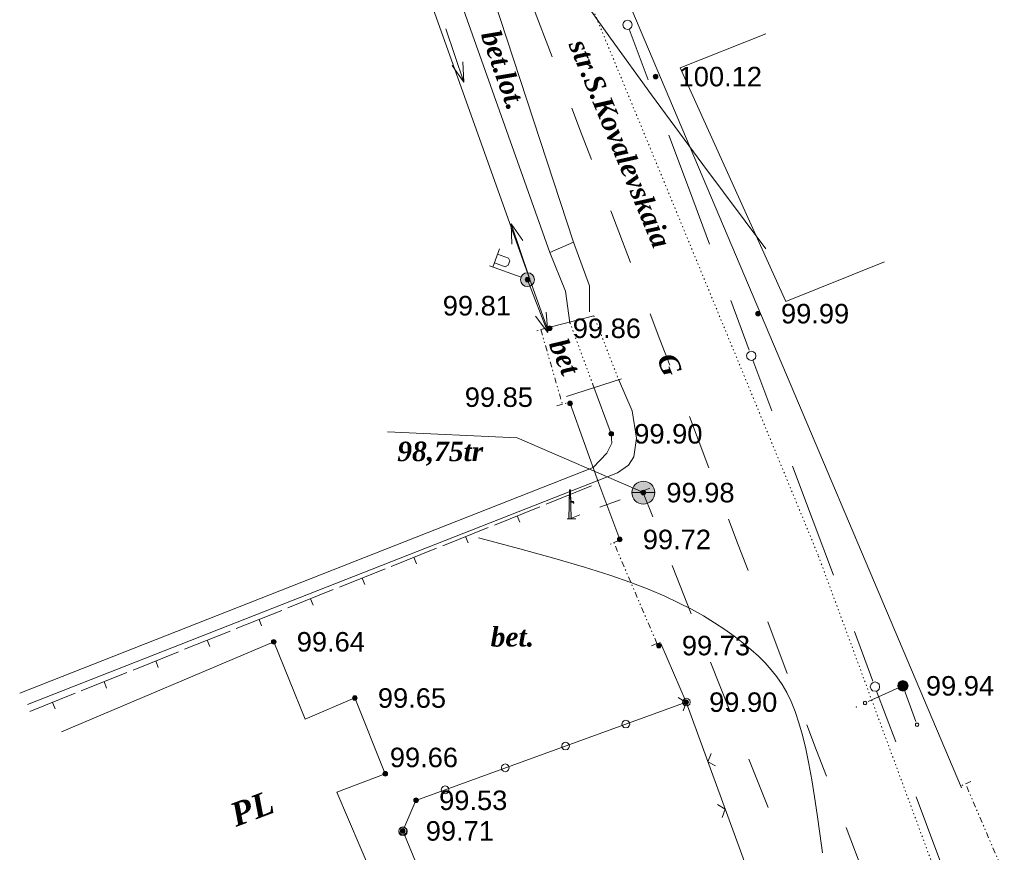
# Model space of a CAD drawing. Header units: millimetres. Extents: x 9396 to 25236, y 15106 to 31102.
# Tile 193 of 256: x 11452 to 11538, y 16405 to 16477. Entities that reach past the tile are written whole.
import ezdxf
from ezdxf.enums import TextEntityAlignment as Align

# ---------------------------------------------------------------- set-up
doc = ezdxf.new("R2010")
doc.units = ezdxf.units.MM
for name, pattern in [('DIVIDE', [1.25, 0.5, -0.25, 0, -0.25, 0, -0.25]), ('DOT', [0.25, 0, -0.25]), ('HIDDEN', [0.375, 0.25, -0.125])]:
    doc.linetypes.add(name, pattern=pattern)
for name, color, linetype, lineweight, true_color in [('1001010', 7, 'Continuous', 9, 0x000000), ('10010110', 7, 'Continuous', 20, 0xa25100), ('1060000', 7, 'Continuous', 9, 0x000000), ('1070000', 7, 'DOT', 9, 0x000000), ('2030003', 7, 'Continuous', 9, 0x000000), ('2030012', 7, 'Continuous', 9, 0x000000), ('21100200', 7, 'HIDDEN', 0, 0x800080), ('3000105', 7, 'DIVIDE', 9, 0x000000), ('3000113', 7, 'Continuous', 9, 0x000000), ('3000140', 7, 'Continuous', 9, 0x000000), ('3000220', 7, 'Continuous', 9, 0x000000), ('3000260', 7, 'Continuous', 9, 0x000000), ('5010210', 7, 'Continuous', 20, 0x008000), ('5010420', 7, 'Continuous', 9, 0x000000), ('5010530', 7, 'Continuous', 9, 0x000000), ('6011210', 1, 'Continuous', 9, 0xff0000), ('8010120', 7, 'Continuous', 20, 0x0080ff), ('9010110', 7, 'Continuous', 9, 0x000000), ('9010120', 7, 'Continuous', 20, 0x000000)]:
    doc.layers.add(name, color=color, linetype=linetype, lineweight=lineweight, true_color=true_color)
doc.styles.add('12', font='timesbi.ttf', dxfattribs={"height": 0.001693})
doc.styles.add('2', font='timesbi.ttf', dxfattribs={"height": 0.001693})
doc.styles.add('3', font='timesbi.ttf', dxfattribs={"height": 0.001693})
doc.styles.add('9', font='timesbi.ttf', dxfattribs={"height": 0.001693})
doc.styles.add('F2', font='arial.ttf', dxfattribs={"height": 0.001693})

# ---------------------------------------------------------------- blocks, each defined once
blk = doc.blocks.new('SYMBOL21100200')
at = {"true_color": 0x800080}
h = blk.add_hatch(color=216, dxfattribs=at)
edge = h.paths.add_edge_path()
edge.add_arc((0, 0), 0.1, 0, 360)
at = {"color": 216, "linetype": 'Continuous', "lineweight": 0, "true_color": 0x800080}
blk.add_circle((0, 0), 0.1, dxfattribs=at)
blk = doc.blocks.new('SYMBOL5010420')
at = {"true_color": 0xffffff}
h = blk.add_hatch(color=7, dxfattribs=at)
edge = h.paths.add_edge_path()
edge.add_arc((0, 0), 0.5, 0, 360)
at = {"color": 18, "linetype": 'Continuous', "lineweight": 9, "true_color": 0x000000, "flags": 128}
blk.add_lwpolyline([(-0.5, 0), (0.5, 0)], dxfattribs=at)
at = {"color": 18, "linetype": 'Continuous', "lineweight": 9, "true_color": 0x000000}
blk.add_circle((0, 0), 0.5, dxfattribs=at)
blk = doc.blocks.new('SYMBOL5010530')
at = {"true_color": 0x000000}
for points in [[(-0.05, 0), (-0.025, 1.25), (0.025, 1.25), (0.05, 0)], [(0.025, 0.75), (0.15, 0.75), (0.175, 0.675), (0.15, 0.675), (0.125, 0.725), (0.025, 0.725)]]:
    blk.add_hatch(color=18, dxfattribs=at).paths.add_polyline_path(points)
at = {"color": 18, "linetype": 'Continuous', "lineweight": 0, "true_color": 0x000000, "flags": 128}
for points in [[(-0.05, 0), (-0.025, 1.25), (0.025, 1.25), (0.05, 0), (-0.05, 0)], [(0.025, 0.75), (0.15, 0.75), (0.175, 0.675), (0.15, 0.675), (0.125, 0.725), (0.025, 0.725), (0.025, 0.75)]]:
    blk.add_lwpolyline(points, close=True, dxfattribs=at)
blk.add_lwpolyline([(-0.125, 0), (0.25, 0)], dxfattribs=at)
blk = doc.blocks.new('SYMBOL2030012')
at = {"true_color": 0xffffff}
h = blk.add_hatch(color=7, dxfattribs=at)
edge = h.paths.add_edge_path()
edge.add_arc((0, 0), 0.225, 0, 360)
at = {"true_color": 0x000000}
h = blk.add_hatch(color=18, dxfattribs=at)
edge = h.paths.add_edge_path()
edge.add_arc((0, 0), 0.05, 0, 360)
at = {"color": 18, "linetype": 'Continuous', "lineweight": 0, "true_color": 0x000000}
for radius in [0.225, 0.05]:
    blk.add_circle((0, 0), radius, dxfattribs=at)
blk = doc.blocks.new('SYMBOL2030003')
at = {"true_color": 0xffffff}
h = blk.add_hatch(color=7, dxfattribs=at)
edge = h.paths.add_edge_path()
edge.add_arc((0, 0), 0.3, 0, 360)
at = {"true_color": 0x000000}
h = blk.add_hatch(color=18, dxfattribs=at)
edge = h.paths.add_edge_path()
edge.add_arc((0, 0), 0.1, 0, 360)
at = {"color": 18, "linetype": 'Continuous', "lineweight": 0, "true_color": 0x000000, "flags": 128}
for points in [[(0, 0.3), (0, 1.75)], [(0, 1.6), (0.85, 1.6)], [(0.2, 1.6), (0.2, 1.1), (0.3, 1), (0.5, 1), (0.6, 1.1), (0.6, 1.6)]]:
    blk.add_lwpolyline(points, dxfattribs=at)
at = {"color": 18, "linetype": 'Continuous', "lineweight": 0, "true_color": 0x000000}
for radius in [0.3, 0.1]:
    blk.add_circle((0, 0), radius, dxfattribs=at)

msp = doc.modelspace()

# ---------------------------------------------------------------- linework, layer by layer
at = {"layer": '1001010', "color": 253}
for p, q in [((11509.688, 16472.794), (11517.135, 16475.752)), ((11474.42, 16422.949), (11456.002, 16415.153)), ((11481.466, 16418.086), (11477.156, 16416.242)), ((11484.099, 16411.48), (11481.466, 16418.086)), ((11484.099, 16411.479), (11479.898, 16409.906)), ((11479.898, 16409.906), (11485.352, 16397.124))]:
    msp.add_line(p, q, dxfattribs=at)
for points in [[(11509.688, 16472.794, 0), (11518.869, 16452.494, 0), (11527.438, 16455.962, 0)], [(11477.156, 16416.242, 0), (11474.42, 16422.949, 0), (11474.42, 16422.949, 0)]]:
    msp.add_polyline3d(points, dxfattribs=at)
at = {"layer": '10010110'}
for points in [[(11517.128, 16457.073, 44.454), (11511.667, 16464.414, 92.784), (11507.223, 16470.463, 122.745), (11503.66, 16475.38, 137.301), (11500.84, 16479.326, 139.413), (11498.626, 16482.461, 132.046), (11496.883, 16484.944, 118.162), (11495.473, 16486.936, 100.724), (11494.259, 16488.597, 82.695), (11493.107, 16490.064, 66.506), (11491.895, 16491.389, 52.456), (11490.502, 16492.598, 40.311), (11488.808, 16493.722, 29.838), (11486.692, 16494.786, 20.804), (11484.034, 16495.821, 12.975), (11480.714, 16496.854, 6.118), (11476.612, 16497.913, 0)], [(11492.193, 16431.974, 0), (11495.775, 16431.036, 0), (11498.826, 16430.194, 0), (11501.411, 16429.434, 0), (11503.592, 16428.742, 0), (11505.434, 16428.102, 0), (11507.001, 16427.5, 0), (11508.357, 16426.922, 0), (11509.567, 16426.352, 0), (11510.684, 16425.779, 0), (11511.721, 16425.2, 0), (11512.684, 16424.618, 0), (11513.574, 16424.034, 0), (11514.396, 16423.449, 0), (11515.154, 16422.864, 0), (11515.851, 16422.28, 0), (11516.49, 16421.7, 0), (11517.076, 16421.121, 0), (11517.612, 16420.531, 0), (11518.102, 16419.915, 0), (11518.552, 16419.258, 0), (11518.964, 16418.545, 0), (11519.343, 16417.762, 0), (11519.693, 16416.893, 0), (11520.018, 16415.923, 0), (11520.322, 16414.841, 0), (11520.608, 16413.651, 0), (11520.877, 16412.359, 0), (11521.131, 16410.973, 0), (11521.374, 16409.501, 0), (11521.605, 16407.948, 0), (11521.829, 16406.324, 0), (11522.046, 16404.634, 0)]]:
    msp.add_polyline3d(points, dxfattribs=at)
at = {"layer": '1060000', "color": 253}
for p, q in [((11488.125, 16495.203), (11500.442, 16457.646)), ((11497.602, 16450.065, 0.56), (11502.211, 16451.26)), ((11499.821, 16444.261), (11504.601, 16445.797)), ((11502.127, 16445.294), (11503.713, 16441.021)), ((11504.342, 16445.763), (11505.525, 16443.004))]:
    msp.add_line(p, q, dxfattribs=at)
for points in [[(11498.397, 16456.753, 0), (11485.288, 16493.69, 0), (11488.125, 16495.203, 0)], [(11498.397, 16456.753, 0), (11500.442, 16457.646, 0), (11501.837, 16453.879, 0), (11501.837, 16451.609, 0)], [(11498.397, 16456.753, 0), (11499.757, 16453.406, 0), (11500.135, 16450.663, 0)], [(11505.525, 16443.004, 0), (11505.903, 16440.64, 0), (11505.667, 16439.008, 0), (11505.223, 16438.307, 0), (11504.261, 16437.643, 0), (11453.044, 16417.518, 0)], [(11503.713, 16441.021, 0), (11503.757, 16440.208, 0), (11503.322, 16439.337, 0), (11502.157, 16438.096, 0.092), (11452.364, 16418.484, 0)], [(11506.505, 16435.911, 0), (11495.554, 16440.676, 0), (11484.287, 16441.188, 0)]]:
    msp.add_polyline3d(points, dxfattribs=at)
at = {"layer": '1070000', "color": 253}
for p, q in [((11502.211, 16451.26), (11504.342, 16445.763)), ((11500.135, 16450.663), (11502.127, 16445.294))]:
    msp.add_line(p, q, dxfattribs=at)
for points in [[(11521.684, 16430.477, 0), (11489.264, 16509.054, 0), (11488.425, 16515.139, 0)], [(11552.273, 16351.808, 0), (11532.427, 16401.413, 0), (11521.684, 16430.477, 0)]]:
    msp.add_polyline3d(points, dxfattribs=at)
at = {"layer": '3000105', "color": 253}
for p, q in [((11498.082, 16450.204, 0.28), (11497.026, 16449.898, 0.28)), ((11497.602, 16450.065, 0.56), (11499.48, 16443.578)), ((11499, 16443.439, 0.28), (11500.056, 16443.745, 0.28)), ((11504.403, 16431.766), (11503.391, 16431.335)), ((11507.685, 16422.799), (11503.943, 16431.57)), ((11507.225, 16422.602), (11508.237, 16423.034)), ((11534.935, 16410.828, 5.324), (11533.924, 16410.395, 5.324)), ((11537.625, 16403.268, 1.134), (11534.475, 16410.631, 9.514))]:
    msp.add_line(p, q, dxfattribs=at)
at = {"layer": '3000113', "color": 253}
for p, q in [((11502.656, 16436.716), (11500.144, 16443.66, 0.464)), ((11504.459, 16431.846), (11502.656, 16436.716)), ((11510.209, 16417.709, 25.971), (11508.036, 16422.799, 25.971))]:
    msp.add_line(p, q, dxfattribs=at)
for points in [[(11518.685, 16517.564, 9.514), (11494.353, 16517.798, 9.514), (11493.34, 16516.94, 9.514), (11491.078, 16512.417, 9.514), (11491.348, 16511.25, 9.514), (11534.134, 16410.29, 9.514)], [(11498.212, 16450.049, 0), (11484.366, 16488.901, 0), (11483.352, 16493.606, 0)]]:
    msp.add_polyline3d(points, dxfattribs=at)
at = {"layer": '3000140', "color": 253}
for points in [[(11510.241, 16417.387, 0), (11510.411, 16417.427, 0), (11510.531, 16417.547, 0), (11510.581, 16417.717, 0), (11510.531, 16417.887, 0), (11510.411, 16418.017, 0), (11510.241, 16418.057, 0), (11510.071, 16418.017, 0), (11509.951, 16417.887, 0), (11509.901, 16417.717, 0), (11509.951, 16417.547, 0), (11510.071, 16417.427, 0), (11510.241, 16417.387, 0)], [(11504.991, 16415.477, 0), (11505.151, 16415.517, 0), (11505.281, 16415.647, 0), (11505.321, 16415.807, 0), (11505.281, 16415.977, 0), (11505.151, 16416.107, 0), (11504.991, 16416.147, 0), (11504.821, 16416.107, 0), (11504.691, 16415.977, 0), (11504.651, 16415.807, 0), (11504.691, 16415.647, 0), (11504.821, 16415.517, 0), (11504.991, 16415.477, 0)], [(11499.751, 16413.567, 0), (11499.921, 16413.617, 0), (11500.051, 16413.737, 0), (11500.091, 16413.907, 0), (11500.051, 16414.077, 0), (11499.921, 16414.197, 0), (11499.751, 16414.247, 0), (11499.581, 16414.197, 0), (11499.461, 16414.077, 0), (11499.421, 16413.907, 0), (11499.461, 16413.737, 0), (11499.581, 16413.617, 0), (11499.751, 16413.567, 0)], [(11494.521, 16411.667, 0), (11494.691, 16411.717, 0), (11494.811, 16411.837, 0), (11494.861, 16412.007, 0), (11494.811, 16412.177, 0), (11494.691, 16412.297, 0), (11494.521, 16412.347, 0), (11494.351, 16412.297, 0), (11494.231, 16412.177, 0), (11494.181, 16412.007, 0), (11494.231, 16411.837, 0), (11494.351, 16411.717, 0), (11494.521, 16411.667, 0)], [(11489.291, 16409.767, 0), (11489.461, 16409.817, 0), (11489.581, 16409.937, 0), (11489.631, 16410.107, 0), (11489.581, 16410.277, 0), (11489.461, 16410.397, 0), (11489.291, 16410.447, 0), (11489.121, 16410.397, 0), (11489.001, 16410.277, 0), (11488.951, 16410.107, 0), (11489.001, 16409.937, 0), (11489.121, 16409.817, 0), (11489.291, 16409.767, 0)], [(11485.641, 16406.127, 0), (11485.821, 16406.177, 0), (11485.961, 16406.307, 0), (11486.011, 16406.497, 0), (11485.961, 16406.677, 0), (11485.821, 16406.817, 0), (11485.641, 16406.867, 0), (11485.451, 16406.817, 0), (11485.321, 16406.677, 0), (11485.271, 16406.497, 0), (11485.321, 16406.307, 0), (11485.451, 16406.177, 0), (11485.641, 16406.127, 0)], [(11485.621, 16406.207, 0), (11485.791, 16406.247, 0), (11485.911, 16406.367, 0), (11485.961, 16406.537, 0), (11485.911, 16406.707, 0), (11485.791, 16406.837, 0), (11485.621, 16406.877, 0), (11485.451, 16406.837, 0), (11485.331, 16406.707, 0), (11485.281, 16406.537, 0), (11485.331, 16406.367, 0), (11485.451, 16406.247, 0), (11485.621, 16406.207, 0)]]:
    msp.add_polyline3d(points, close=True, dxfattribs=at)
for points in [[(11485.621, 16406.54, 0), (11486.769, 16409.189, 0), (11510.209, 16417.709, 0)], [(11488.734, 16394.119, 0), (11489.568, 16397.027, 0), (11485.621, 16406.54, 0)]]:
    msp.add_polyline3d(points, dxfattribs=at)
at = {"layer": '3000220', "color": 253}
for p, q in [((11502.011, 16436.487), (11498.061, 16434.897)), ((11500.041, 16435.687), (11500.261, 16435.137)), ((11497.531, 16434.687), (11493.581, 16433.097)), ((11495.551, 16433.887), (11495.781, 16433.337)), ((11493.041, 16432.887), (11489.101, 16431.297)), ((11491.071, 16432.087), (11491.291, 16431.537)), ((11488.561, 16431.087), (11484.611, 16429.497)), ((11486.591, 16430.297), (11486.811, 16429.737)), ((11484.081, 16429.287), (11480.131, 16427.697)), ((11482.101, 16428.497), (11482.331, 16427.937)), ((11479.591, 16427.487), (11475.651, 16425.897)), ((11477.621, 16426.697), (11477.841, 16426.137)), ((11475.111, 16425.687), (11471.161, 16424.107)), ((11473.141, 16424.897), (11473.361, 16424.337)), ((11470.631, 16423.887), (11466.681, 16422.307)), ((11468.651, 16423.097), (11468.881, 16422.537)), ((11466.141, 16422.087), (11462.201, 16420.507)), ((11464.171, 16421.297), (11464.391, 16420.737)), ((11461.661, 16420.287), (11457.711, 16418.707)), ((11459.691, 16419.497), (11459.911, 16418.937)), ((11457.181, 16418.487), (11453.231, 16416.907)), ((11455.201, 16417.697), (11455.431, 16417.137))]:
    msp.add_line(p, q, dxfattribs=at)
at = {"layer": '3000260', "color": 253}
msp.add_line((11510.209, 16417.709), (11515.493, 16403.301), dxfattribs=at)
for points in [[(11509.531, 16418.117, 0), (11510.211, 16417.697, 0), (11509.951, 16416.957, 0)], [(11512.381, 16413.247, 0), (11512.101, 16412.537, 0), (11512.761, 16412.197, 0)], [(11512.931, 16408.837, 0), (11513.611, 16408.427, 0), (11513.351, 16407.687, 0)]]:
    msp.add_polyline3d(points, dxfattribs=at)
at = {"layer": '5010210'}
for p, q in [((11506.211, 16435.957), (11507.081, 16436.287)), ((11507.341, 16433.807), (11506.501, 16435.907)), ((11504.481, 16435.297), (11502.741, 16434.637)), ((11500.131, 16433.647), (11501.001, 16433.977)), ((11509.001, 16429.597), (11510.671, 16425.387)), ((11513.171, 16419.077), (11512.341, 16421.177)), ((11514.001, 16416.977), (11513.171, 16419.077)), ((11515.671, 16412.767), (11517.341, 16408.557))]:
    msp.add_line(p, q, dxfattribs=at)
at = {"layer": '6011210'}
for p, q in [((11489.355, 16476.195), (11490.911, 16471.549)), ((11496.585, 16454.614), (11495.029, 16459.26)), ((11496.453, 16454.402), (11498.206, 16449.826))]:
    msp.add_line(p, q, dxfattribs=at)
for points in [[(11490.845, 16473.32, 0), (11490.911, 16471.549, 0), (11490.911, 16471.549, 0), (11489.897, 16473.002, 0)], [(11495.095, 16457.489, 0), (11495.029, 16459.26, 0), (11495.029, 16459.26, 0), (11496.043, 16457.807, 0)], [(11498.065, 16451.592, 0), (11498.206, 16449.826, 0), (11498.206, 16449.826, 0), (11497.131, 16451.235, 0)]]:
    msp.add_polyline3d(points, dxfattribs=at)
at = {"layer": '8010120'}
for p, q in [((11496.891, 16478.207), (11498.591, 16473.747)), ((11501.141, 16467.057), (11500.291, 16469.287)), ((11501.991, 16464.827), (11501.141, 16467.057)), ((11503.691, 16460.367), (11505.391, 16455.907)), ((11507.941, 16449.207), (11507.091, 16451.437)), ((11508.801, 16446.977), (11507.941, 16449.207)), ((11510.501, 16442.517), (11512.201, 16438.057)), ((11514.751, 16431.367), (11513.901, 16433.597)), ((11515.601, 16429.137), (11514.751, 16431.367)), ((11517.301, 16424.677), (11519.001, 16420.217)), ((11521.551, 16413.527), (11520.701, 16415.757)), ((11522.411, 16411.297), (11521.551, 16413.527)), ((11524.111, 16406.837), (11525.811, 16402.377))]:
    msp.add_line(p, q, dxfattribs=at)
at = {"layer": '9010110', "color": 253}
for q in [(11526.031, 16417.772), (11530.169, 16416.035)]:
    msp.add_line((11529.036, 16419.134), q, dxfattribs=at)
for points in [[(11525.908, 16417.648, 0), (11525.888, 16417.723, 0), (11525.833, 16417.778, 0), (11525.758, 16417.798, 0), (11525.683, 16417.778, 0), (11525.628, 16417.723, 0), (11525.608, 16417.648, 0), (11525.628, 16417.573, 0), (11525.683, 16417.518, 0), (11525.758, 16417.498, 0), (11525.833, 16417.518, 0), (11525.888, 16417.573, 0), (11525.908, 16417.648, 0)], [(11530.422, 16415.753, 0), (11530.402, 16415.828, 0), (11530.347, 16415.883, 0), (11530.272, 16415.903, 0), (11530.197, 16415.883, 0), (11530.142, 16415.828, 0), (11530.122, 16415.753, 0), (11530.142, 16415.678, 0), (11530.197, 16415.623, 0), (11530.272, 16415.603, 0), (11530.347, 16415.623, 0), (11530.402, 16415.678, 0), (11530.422, 16415.753, 0)]]:
    msp.add_polyline3d(points, close=True, dxfattribs=at)
at = {"layer": '9010110'}
msp.add_point((11524.994, 16417.302), dxfattribs=at)
at = {"layer": '9010120', "color": 253}
for p, q in [((11506.931, 16471.747), (11505.281, 16476.157)), ((11508.721, 16466.957), (11510.511, 16462.167)), ((11510.511, 16462.167), (11512.261, 16457.477)), ((11515.701, 16448.277), (11514.091, 16452.587)), ((11517.671, 16443.007), (11516.021, 16447.417)), ((11519.461, 16438.217), (11521.251, 16433.427)), ((11521.251, 16433.427), (11523.001, 16428.737)), ((11526.441, 16419.537), (11524.831, 16423.847)), ((11528.411, 16414.267), (11526.761, 16418.677)), ((11530.201, 16409.487), (11531.991, 16404.697)), ((11531.991, 16404.697), (11533.741, 16399.997))]:
    msp.add_line(p, q, dxfattribs=at)
for points in [[(11505.141, 16476.127, 0), (11505.341, 16476.187, 0), (11505.491, 16476.337, 0), (11505.541, 16476.537, 0), (11505.491, 16476.737, 0), (11505.341, 16476.887, 0), (11505.141, 16476.937, 0), (11504.941, 16476.887, 0), (11504.791, 16476.737, 0), (11504.731, 16476.537, 0), (11504.791, 16476.337, 0), (11504.941, 16476.187, 0), (11505.141, 16476.127, 0)], [(11515.881, 16447.397, 0), (11516.081, 16447.447, 0), (11516.231, 16447.597, 0), (11516.281, 16447.797, 0), (11516.231, 16447.997, 0), (11516.081, 16448.147, 0), (11515.881, 16448.207, 0), (11515.681, 16448.147, 0), (11515.531, 16447.997, 0), (11515.471, 16447.797, 0), (11515.531, 16447.597, 0), (11515.681, 16447.447, 0), (11515.881, 16447.397, 0)], [(11526.621, 16418.657, 0), (11526.821, 16418.707, 0), (11526.971, 16418.857, 0), (11527.021, 16419.057, 0), (11526.971, 16419.267, 0), (11526.821, 16419.407, 0), (11526.621, 16419.467, 0), (11526.411, 16419.407, 0), (11526.271, 16419.267, 0), (11526.211, 16419.057, 0), (11526.271, 16418.857, 0), (11526.411, 16418.707, 0), (11526.621, 16418.657, 0)]]:
    msp.add_polyline3d(points, close=True, dxfattribs=at)

# ---------------------------------------------------------------- block references
at = {"layer": '2030003', "color": 253, "xscale": 2, "yscale": 2, "zscale": 2, "rotation": 69.99786700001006}
msp.add_blockref('SYMBOL2030003', (11496.453, 16454.402), dxfattribs=at)
at = {"layer": '2030012', "color": 253, "xscale": 2, "yscale": 2, "zscale": 2}
msp.add_blockref('SYMBOL2030012', (11529.036, 16419.134), dxfattribs=at)
at = {"layer": '21100200', "xscale": 2, "yscale": 2, "zscale": 2}
for p in [(11507.568, 16472.036, 200.24), (11496.453, 16454.402, 199.623), (11516.457, 16451.452, 199.98), (11498.38, 16450.181, 199.724), (11500.144, 16443.66, 199.709), (11503.718, 16441.017, 199.8), (11506.505, 16435.911, 199.969), (11504.459, 16431.846, 199.449), (11474.418, 16422.957, 199.28), (11507.851, 16422.63, 199.464), (11529.036, 16419.134, 199.872), (11481.458, 16418.077, 199.3), (11510.218, 16417.717, 199.8), (11484.098, 16411.497, 199.32), (11486.778, 16409.197, 199.06), (11485.618, 16406.537, 199.42)]:
    msp.add_blockref('SYMBOL21100200', p, dxfattribs=at)
at = {"layer": '5010420', "color": 253, "xscale": 2, "yscale": 2, "zscale": 2}
msp.add_blockref('SYMBOL5010420', (11506.505, 16435.911), dxfattribs=at)
at = {"layer": '5010530', "color": 253, "xscale": 2, "yscale": 2, "zscale": 2}
msp.add_blockref('SYMBOL5010530', (11500.135, 16433.642), dxfattribs=at)

# ---------------------------------------------------------------- texts
at = {"layer": '1001010', "color": 253, "style": '9'}
msp.add_text('PL', height=2.0256, rotation=20.7, dxfattribs=at).set_placement((11470.783, 16407.826), align=Align.MIDDLE_LEFT)
at = {"layer": '1060000', "color": 253, "style": '2'}
msp.add_text('bet.lot.', height=1.693, rotation=289.4, dxfattribs=at).set_placement((11493.183, 16475.964, 84.72), align=Align.MIDDLE_LEFT)
at = {"layer": '1070000', "color": 253, "style": '2'}
for s, height, rotation, p in [('str.S.Kovalevskaia', 1.69297, 292.6, (11500.775, 16475.148)), ('bet', 1.693, 293.4, (11499.051, 16449.139))]:
    msp.add_text(s, height=height, rotation=rotation, dxfattribs=at).set_placement(p, align=Align.MIDDLE_LEFT)
at = {"layer": '21100200', "color": 253, "style": 'F2'}
for s, p in [('100.12', (11509.568, 16472.036, 200.24)), ('99.81', (11489.093, 16452.142, 0.003)), ('99.99', (11518.457, 16451.452, 199.98)), ('99.86', (11500.38, 16450.181, 199.724)), ('99.85', (11491.004, 16444.2, 0.129)), ('99.90', (11505.718, 16441.017, 199.8)), ('99.98', (11508.505, 16435.911, 199.969)), ('99.72', (11506.459, 16431.846, 199.449)), ('99.64', (11476.418, 16422.957, 199.28)), ('99.73', (11509.851, 16422.63, 199.464)), ('99.94', (11531.036, 16419.134, 199.872)), ('99.65', (11483.458, 16418.077, 199.3)), ('99.90', (11512.218, 16417.717, 199.8)), ('99.66', (11484.498, 16412.917, 155.56)), ('99.53', (11488.778, 16409.197, 199.06)), ('99.71', (11487.618, 16406.537, 199.42))]:
    msp.add_text(s, height=1.693, dxfattribs=at).set_placement(p, align=Align.MIDDLE_LEFT)
at = {"layer": '3000140', "color": 253, "style": '2'}
msp.add_text('bet.', height=1.693, dxfattribs=at).set_placement((11493.251, 16423.392), align=Align.MIDDLE_LEFT)
at = {"layer": '5010420', "color": 253, "style": '12'}
msp.add_text('98,75tr', height=1.693, dxfattribs=at).set_placement((11485.145, 16439.491), align=Align.MIDDLE_LEFT)
at = {"layer": '8010120', "color": 253, "style": '3'}
msp.add_text('G', height=1.693, rotation=291.8, dxfattribs=at).set_placement((11508.446, 16447.892), align=Align.MIDDLE_LEFT)

doc.saveas('drawing.dxf')
